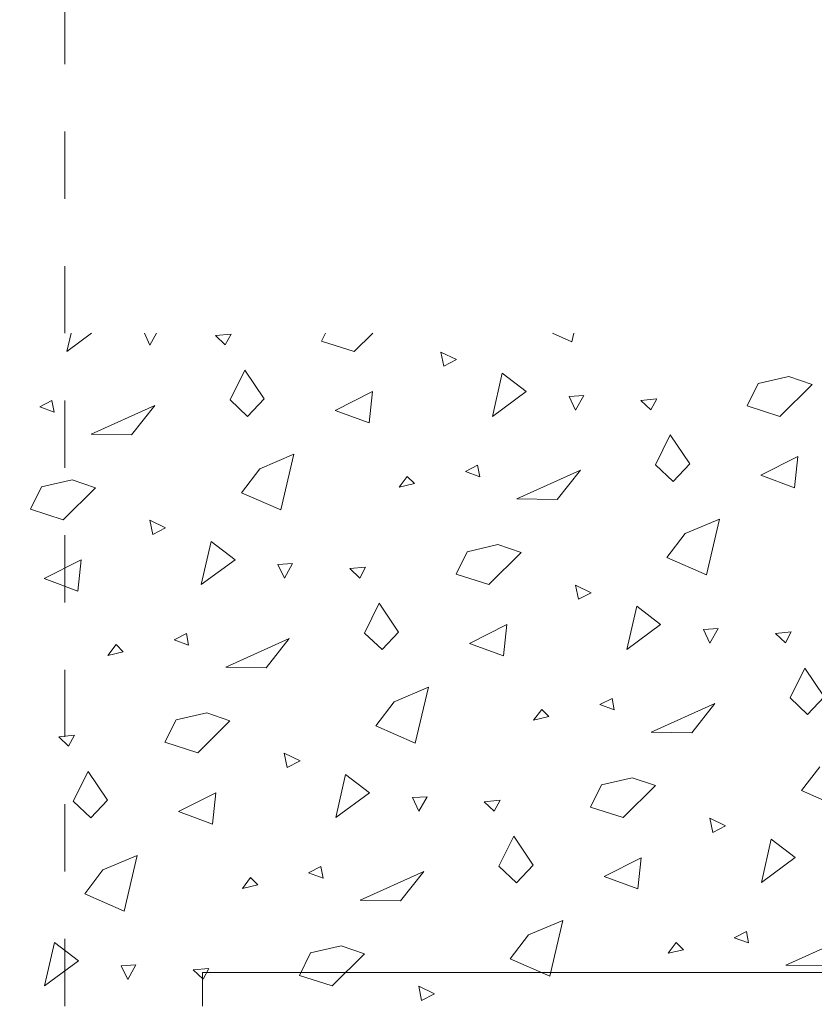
# Model space of a CAD drawing. Header units: centimetres. Extents: x -7.1 to 26.5, y -14.7 to 18.1.
# Tile 170 of 186: x 15.7 to 16.9, y 11.1 to 12.6. Entities that reach past the tile are written whole.
import ezdxf

# ---------------------------------------------------------------- set-up
doc = ezdxf.new("R2010")
doc.units = ezdxf.units.CM
doc.header["$LTSCALE"] = 10
doc.linetypes.add('AUSGEZOGEN', pattern=[0])
doc.linetypes.add('STRICHLINIE_S4', pattern=[0.0055, 0.0035, -0.001, 0, -0.001])
doc.layers.add('XR$1$010 Fenêtres', color=7, linetype='Continuous')
doc.layers.add('XR$3$035 Dalles', color=7, linetype='Continuous')

# ---------------------------------------------------------------- blocks, each defined once
blk = doc.blocks.new('COMPLEXOBJECT_50')
at = {"layer": 'XR$3$035 Dalles', "color": 253, "linetype": 'AUSGEZOGEN', "lineweight": 13, "transparency": 33554687}
for p, q in [((15.75, 12.1165), (15.7562, 12.1435)), ((15.7867, 12.1435), (15.75, 12.1165)), ((15.8653, 12.1435), (15.8735, 12.1259)), ((15.8735, 12.1259), (15.8835, 12.1435)), ((15.9709, 12.1401), (15.9943, 12.1424)), ((15.9857, 12.1262), (15.9709, 12.1401)), ((15.9943, 12.1424), (15.9857, 12.1262)), ((16.1289, 12.132), (16.1346, 12.1435)), ((16.2049, 12.1435), (16.1776, 12.1164)), ((16.5012, 12.1309), (16.4725, 12.1435)), ((16.5042, 12.1435), (16.5012, 12.1309)), ((16.1776, 12.1164), (16.1289, 12.132)), ((16.3298, 12.1044), (16.3064, 12.1157)), ((16.3064, 12.1157), (16.3108, 12.0945)), ((16.3108, 12.0945), (16.3298, 12.1044)), ((15.9927, 12.0444), (16.0146, 12.0888)), ((16.0146, 12.0888), (16.0434, 12.0459)), ((16.3831, 12.0201), (16.3977, 12.0842)), ((16.3977, 12.0842), (16.4332, 12.057)), ((16.7784, 12.0689), (16.824, 12.0794)), ((16.824, 12.0794), (16.8586, 12.0676)), ((16.7619, 12.0356), (16.7784, 12.0689)), ((16.8586, 12.0676), (16.8106, 12.02)), ((16.0434, 12.0459), (16.0188, 12.0197)), ((16.1491, 12.029), (16.2044, 12.057)), ((16.2044, 12.057), (16.1995, 12.0104)), ((16.4332, 12.057), (16.3831, 12.0201)), ((16.5188, 12.0512), (16.497, 12.0498)), ((16.497, 12.0498), (16.5065, 12.0295)), ((16.5065, 12.0295), (16.5188, 12.0512)), ((16.6039, 12.0437), (16.6274, 12.046)), ((16.6274, 12.046), (16.6187, 12.0298)), ((15.7279, 12.0438), (15.7096, 12.0344)), ((15.7096, 12.0344), (15.7311, 12.0265)), ((15.7311, 12.0265), (15.7279, 12.0438)), ((15.7863, 11.9937), (15.8808, 12.0364)), ((15.8808, 12.0364), (15.8464, 11.9927)), ((16.0188, 12.0197), (15.9927, 12.0444)), ((16.6187, 12.0298), (16.6039, 12.0437)), ((16.8106, 12.02), (16.7619, 12.0356)), ((16.1995, 12.0104), (16.1491, 12.029)), ((15.8464, 11.9927), (15.7863, 11.9937)), ((16.6257, 11.9479), (16.6476, 11.9924)), ((16.6476, 11.9924), (16.6764, 11.9494)), ((16.0368, 11.9422), (16.0878, 11.9637)), ((16.0878, 11.9637), (16.0682, 11.8809)), ((16.7821, 11.9326), (16.8374, 11.9605)), ((16.8374, 11.9605), (16.8325, 11.914)), ((16.3609, 11.9474), (16.3427, 11.938)), ((16.3641, 11.9301), (16.3609, 11.9474)), ((16.6518, 11.9233), (16.6257, 11.9479)), ((16.6764, 11.9494), (16.6518, 11.9233)), ((16.0096, 11.9066), (16.0368, 11.9422)), ((16.2564, 11.9309), (16.2442, 11.9148)), ((16.267, 11.9201), (16.2564, 11.9309)), ((16.3427, 11.938), (16.3641, 11.9301)), ((16.4193, 11.8973), (16.5138, 11.94)), ((16.5138, 11.94), (16.4794, 11.8963)), ((16.8325, 11.914), (16.7821, 11.9326)), ((15.6959, 11.882), (15.7124, 11.9153)), ((15.7124, 11.9153), (15.758, 11.9258)), ((15.7926, 11.914), (15.7446, 11.8664)), ((15.758, 11.9258), (15.7926, 11.914)), ((16.2442, 11.9148), (16.267, 11.9201)), ((16.0682, 11.8809), (16.0096, 11.9066)), ((16.4794, 11.8963), (16.4193, 11.8973)), ((15.7446, 11.8664), (15.6959, 11.882)), ((15.8968, 11.8544), (15.8734, 11.8657)), ((15.8734, 11.8657), (15.8777, 11.8445)), ((16.6698, 11.8458), (16.7209, 11.8673)), ((16.7209, 11.8673), (16.7012, 11.7845)), ((15.8777, 11.8445), (15.8968, 11.8544)), ((16.6426, 11.8102), (16.6698, 11.8458)), ((15.95, 11.7701), (15.9647, 11.8342)), ((15.9647, 11.8342), (16.0002, 11.807)), ((16.3454, 11.8189), (16.391, 11.8294)), ((16.391, 11.8294), (16.4256, 11.8176)), ((16.3289, 11.7856), (16.3454, 11.8189)), ((16.4256, 11.8176), (16.3776, 11.77)), ((15.7161, 11.779), (15.7714, 11.807)), ((15.7714, 11.807), (15.7665, 11.7604)), ((16.0002, 11.807), (15.95, 11.7701)), ((16.0857, 11.8012), (16.064, 11.7998)), ((16.064, 11.7998), (16.0735, 11.7795)), ((16.0735, 11.7795), (16.0857, 11.8012)), ((16.7012, 11.7845), (16.6426, 11.8102)), ((16.1709, 11.7937), (16.1943, 11.796)), ((16.1857, 11.7798), (16.1709, 11.7937)), ((16.1943, 11.796), (16.1857, 11.7798)), ((16.3776, 11.77), (16.3289, 11.7856)), ((15.7665, 11.7604), (15.7161, 11.779)), ((16.5298, 11.758), (16.5064, 11.7693)), ((16.5064, 11.7693), (16.5108, 11.7481)), ((16.5108, 11.7481), (16.5298, 11.758)), ((16.1927, 11.6979), (16.2146, 11.7424)), ((16.2146, 11.7424), (16.2434, 11.6994)), ((16.5831, 11.6737), (16.5977, 11.7378)), ((16.5977, 11.7378), (16.6332, 11.7106)), ((16.3491, 11.6826), (16.4044, 11.7105)), ((16.4044, 11.7105), (16.3995, 11.664)), ((16.6332, 11.7106), (16.5831, 11.6737)), ((15.9279, 11.6974), (15.9096, 11.688)), ((15.9311, 11.6801), (15.9279, 11.6974)), ((16.2188, 11.6733), (16.1927, 11.6979)), ((16.2434, 11.6994), (16.2188, 11.6733)), ((16.7188, 11.7047), (16.697, 11.7034)), ((16.697, 11.7034), (16.7065, 11.683)), ((16.7065, 11.683), (16.7188, 11.7047)), ((16.8039, 11.6973), (16.8274, 11.6996)), ((16.8187, 11.6834), (16.8039, 11.6973)), ((16.8274, 11.6996), (16.8187, 11.6834)), ((15.8233, 11.6809), (15.8112, 11.6648)), ((15.834, 11.6701), (15.8233, 11.6809)), ((15.9096, 11.688), (15.9311, 11.6801)), ((15.9863, 11.6473), (16.0808, 11.69)), ((16.0808, 11.69), (16.0464, 11.6463)), ((16.3995, 11.664), (16.3491, 11.6826)), ((15.8112, 11.6648), (15.834, 11.6701)), ((16.0464, 11.6463), (15.9863, 11.6473)), ((16.8257, 11.6015), (16.8476, 11.646)), ((16.8476, 11.646), (16.8764, 11.603)), ((16.2368, 11.5958), (16.2878, 11.6173)), ((16.2878, 11.6173), (16.2682, 11.5345)), ((16.2096, 11.5602), (16.2368, 11.5958)), ((16.5609, 11.6009), (16.5427, 11.5916)), ((16.5427, 11.5916), (16.5641, 11.5837)), ((16.5641, 11.5837), (16.5609, 11.6009)), ((16.6193, 11.5509), (16.7138, 11.5935)), ((16.7138, 11.5935), (16.6794, 11.5499)), ((16.8518, 11.5769), (16.8257, 11.6015)), ((16.8764, 11.603), (16.8518, 11.5769)), ((15.9124, 11.5689), (15.958, 11.5794)), ((15.958, 11.5794), (15.9926, 11.5676)), ((16.4564, 11.5845), (16.4442, 11.5684)), ((16.467, 11.5737), (16.4564, 11.5845)), ((15.8959, 11.5356), (15.9124, 11.5689)), ((15.9926, 11.5676), (15.9446, 11.52)), ((16.4442, 11.5684), (16.467, 11.5737)), ((16.2682, 11.5345), (16.2096, 11.5602)), ((16.6794, 11.5499), (16.6193, 11.5509)), ((15.7379, 11.5437), (15.7613, 11.546)), ((15.7527, 11.5298), (15.7379, 11.5437)), ((15.7613, 11.546), (15.7527, 11.5298)), ((15.9446, 11.52), (15.8959, 11.5356)), ((16.0968, 11.508), (16.0734, 11.5193)), ((16.0734, 11.5193), (16.0777, 11.4981)), ((16.0777, 11.4981), (16.0968, 11.508)), ((15.7596, 11.4479), (15.7816, 11.4924)), ((15.7816, 11.4924), (15.8104, 11.4494)), ((16.8426, 11.4638), (16.8698, 11.4993)), ((16.15, 11.4237), (16.1647, 11.4878)), ((16.1647, 11.4878), (16.2002, 11.4606)), ((16.5454, 11.4725), (16.591, 11.4829)), ((16.591, 11.4829), (16.6256, 11.4712)), ((15.9161, 11.4326), (15.9714, 11.4605)), ((15.9714, 11.4605), (15.9665, 11.414)), ((16.2002, 11.4606), (16.15, 11.4237)), ((16.5289, 11.4392), (16.5454, 11.4725)), ((16.6256, 11.4712), (16.5776, 11.4236)), ((16.9012, 11.4381), (16.8426, 11.4638)), ((15.7858, 11.4233), (15.7596, 11.4479)), ((15.8104, 11.4494), (15.7858, 11.4233)), ((16.2857, 11.4547), (16.264, 11.4534)), ((16.264, 11.4534), (16.2735, 11.433)), ((16.2735, 11.433), (16.2857, 11.4547)), ((16.3709, 11.4473), (16.3943, 11.4496)), ((16.3857, 11.4334), (16.3709, 11.4473)), ((16.3943, 11.4496), (16.3857, 11.4334)), ((15.9665, 11.414), (15.9161, 11.4326)), ((16.5776, 11.4236), (16.5289, 11.4392)), ((16.7298, 11.4116), (16.7064, 11.4229)), ((16.7064, 11.4229), (16.7108, 11.4017)), ((16.7108, 11.4017), (16.7298, 11.4116)), ((16.3927, 11.3515), (16.4146, 11.396)), ((16.4146, 11.396), (16.4434, 11.353)), ((16.7831, 11.3273), (16.7977, 11.3914)), ((16.7977, 11.3914), (16.8332, 11.3642)), ((15.8037, 11.3458), (15.8548, 11.3673)), ((15.8548, 11.3673), (15.8352, 11.2845)), ((16.5491, 11.3362), (16.6044, 11.3641)), ((16.6044, 11.3641), (16.5995, 11.3176)), ((16.8332, 11.3642), (16.7831, 11.3273)), ((15.7766, 11.3102), (15.8037, 11.3458)), ((16.1279, 11.3509), (16.1096, 11.3416)), ((16.1311, 11.3337), (16.1279, 11.3509)), ((16.1863, 11.3009), (16.2808, 11.3435)), ((16.2808, 11.3435), (16.2464, 11.2999)), ((16.4188, 11.3269), (16.3927, 11.3515)), ((16.4434, 11.353), (16.4188, 11.3269)), ((16.0233, 11.3345), (16.0112, 11.3184)), ((16.034, 11.3237), (16.0233, 11.3345)), ((16.1096, 11.3416), (16.1311, 11.3337)), ((16.5995, 11.3176), (16.5491, 11.3362)), ((16.0112, 11.3184), (16.034, 11.3237)), ((15.8352, 11.2845), (15.7766, 11.3102)), ((16.2464, 11.2999), (16.1863, 11.3009)), ((16.4368, 11.2493), (16.4878, 11.2709)), ((16.4878, 11.2709), (16.4682, 11.1881)), ((16.4096, 11.2138), (16.4368, 11.2493)), ((16.7609, 11.2545), (16.7427, 11.2451)), ((16.7427, 11.2451), (16.7641, 11.2373)), ((16.7641, 11.2373), (16.7609, 11.2545)), ((16.8193, 11.2045), (16.9138, 11.2471)), ((15.717, 11.1737), (15.7317, 11.2378)), ((15.7317, 11.2378), (15.7672, 11.2106)), ((16.1124, 11.2225), (16.158, 11.2329)), ((16.158, 11.2329), (16.1926, 11.2212)), ((16.6564, 11.238), (16.6442, 11.222)), ((16.6442, 11.222), (16.667, 11.2273)), ((16.667, 11.2273), (16.6564, 11.238)), ((16.0959, 11.1892), (16.1124, 11.2225)), ((16.1926, 11.2212), (16.1446, 11.1736)), ((16.4682, 11.1881), (16.4096, 11.2138)), ((15.7672, 11.2106), (15.717, 11.1737)), ((15.8527, 11.2047), (15.831, 11.2034)), ((15.831, 11.2034), (15.8405, 11.183)), ((15.8405, 11.183), (15.8527, 11.2047)), ((15.9379, 11.1973), (15.9613, 11.1996)), ((15.9527, 11.1834), (15.9379, 11.1973)), ((15.9613, 11.1996), (15.9527, 11.1834)), ((16.8794, 11.2035), (16.8193, 11.2045)), ((16.1446, 11.1736), (16.0959, 11.1892)), ((16.2968, 11.1616), (16.2734, 11.1729)), ((16.2734, 11.1729), (16.2777, 11.1517)), ((16.2777, 11.1517), (16.2968, 11.1616))]:
    blk.add_line(p, q, dxfattribs=at)

msp = doc.modelspace()

# ---------------------------------------------------------------- linework, layer by layer
at = {"layer": 'XR$1$010 Fenêtres', "color": 7, "linetype": 'AUSGEZOGEN', "lineweight": 13, "transparency": 33554687}
for p, q in [((15.9518, 11.1435), (15.9518, 11.1932)), ((15.9518, 11.1932), (17.9518, 11.1932))]:
    msp.add_line(p, q, dxfattribs=at)
at = {"layer": 'XR$3$035 Dalles', "color": 7, "linetype": 'STRICHLINIE_S4', "lineweight": 18, "transparency": 33554687}
msp.add_lwpolyline([(9.1568, 11.1435), (9.7568, 11.1435), (9.7568, 12.1435), (15.1468, 12.1435), (15.1468, 11.1435), (15.7468, 11.1435), (15.7468, 13.1435), (9.1568, 13.1435), (9.1568, 11.1435)], close=True, dxfattribs=at)

# ---------------------------------------------------------------- block references
at = {"layer": 'XR$3$035 Dalles', "color": 253, "linetype": 'AUSGEZOGEN', "lineweight": 13, "transparency": 33554687}
msp.add_blockref('COMPLEXOBJECT_50', (0, 0), dxfattribs=at)

doc.saveas('drawing.dxf')
